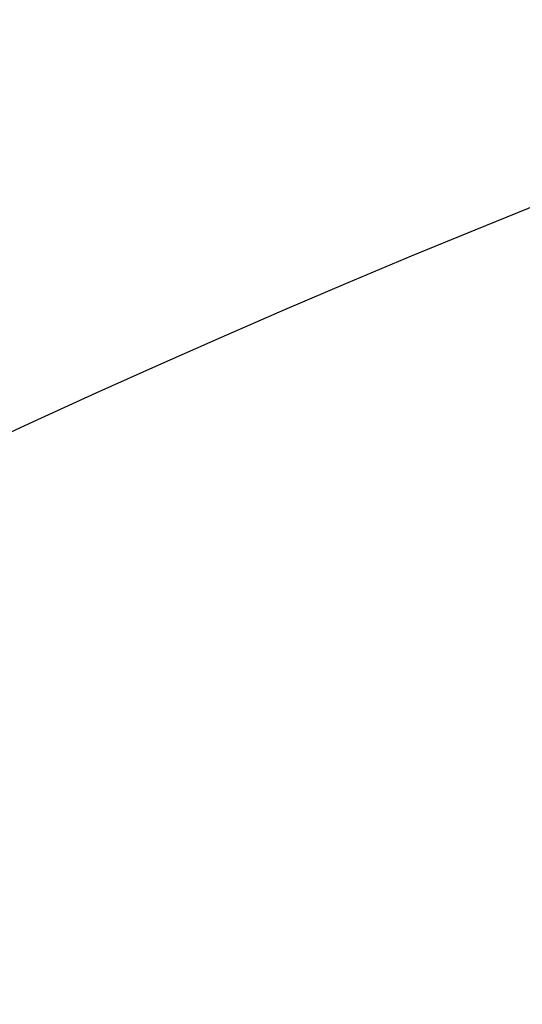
# Model space of a CAD drawing. Header units: millimetres. Extents: x 0 to 297, y 0 to 210.
# Tile 141 of 256: x 55.967 to 56.125, y 157.885 to 158.194. Entities that reach past the tile are written whole.
import ezdxf

# ---------------------------------------------------------------- set-up
doc = ezdxf.new("R2010")
doc.units = ezdxf.units.MM
doc.header["$LTSCALE"] = 16.335
doc.layers.get('0').update_dxf_attribs({"linetype": 'CONTINUOUS'})
doc.layers.add('AXES_REF', color=7, linetype='CONTINUOUS')

msp = doc.modelspace()

# ---------------------------------------------------------------- linework, layer by layer
at = {"color": 7, "linetype": 'Continuous'}
for radius in [5.8174969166, 5.817, 5.7797484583]:
    msp.add_circle((57.454730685, 154.8339782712), radius, dxfattribs=at)
msp.add_arc((57.454730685, 154.8339782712), 5.76, 278.2771290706, 261.7228709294, dxfattribs=at)
at = {"layer": 'AXES_REF', "color": 9, "linetype": 'Continuous'}
for radius in [5.3067073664, 3.5571461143]:
    msp.add_circle((57.454730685, 154.8339782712), radius, dxfattribs=at)
at = {"layer": 'AXES_REF', "color": 7, "linetype": 'Continuous'}
msp.add_arc((57.454730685, 154.8339782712), 5.892, 143.2753836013, 36.7246163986, dxfattribs=at)

doc.saveas('drawing.dxf')
